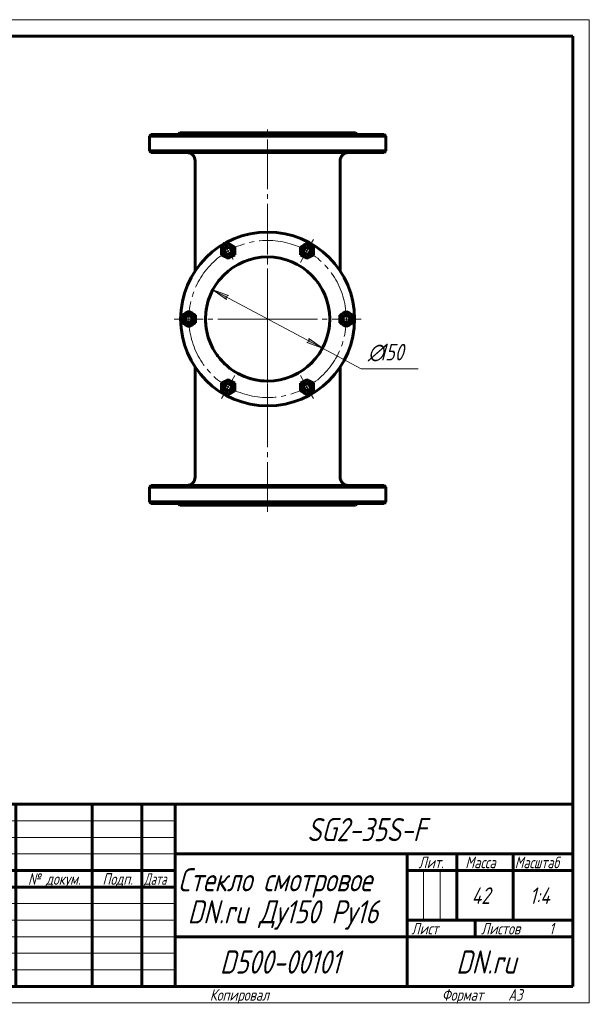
# Model space of a CAD drawing. Header units: millimetres. Extents: x 0 to 420, y -41 to 297.
# Tile 10 of 10: x 248 to 420, y 0 to 297. Entities that reach past the tile are written whole.
import ezdxf

# ---------------------------------------------------------------- set-up
doc = ezdxf.new("R2010")
doc.units = ezdxf.units.MM
for name, pattern in [('K5LT_AXLED', [19.5, 15, -1.5, 1.5, -1.5]), ('K5LT_BASIC', [0]), ('K5LT_THIN', [0])]:
    doc.linetypes.add(name, pattern=pattern)
doc.layers.add('Системный слой', color=7, linetype='Continuous')
doc.layers.add('Системный слой (1)', color=7, linetype='Continuous', true_color=0x6c6c6c)
doc.styles.add('KDIMTEXTSTYLE', font='GOST_AU.SHX', dxfattribs={"width": 0.96, "oblique": 15, "height": 5})
doc.styles.add('KTEXTSTYLE', font='GOST_AU.SHX', dxfattribs={"width": 0.96, "height": 5})
doc.dimstyles.new('KDIMSTYLE (0.25)', dxfattribs={"dimtxt": 5, "dimasz": 1, "dimexe": 2, "dimexo": 0, "dimgap": 1, "dimtad": 1, "dimlfac": 4, "dimtxsty": 'KDIMTEXTSTYLE', "dimsah": 1, "dimcen": 0, "dimdle": 1, "dimadec": 0, "dimazin": 0, "dimtfac": 0.667, "dimtmove": 0, "dimatfit": 3, "dimfxl": 1, "dimtvp": 1, "dimtolj": 1, "dimtzin": 0, "dimarcsym": 0})

# ---------------------------------------------------------------- blocks, each defined once
blk = doc.blocks.new('U52')
at = {"layer": 'Системный слой (1)', "linetype": 'K5LT_BASIC', "lineweight": 60}
for p, q in [((304.19, 206.59), (304.19, 206.59)), ((304.22, 205.49), (304.21, 205.84)), ((304.25, 205.14), (304.22, 205.49)), ((304.28, 204.79), (304.25, 205.14))]:
    blk.add_line(p, q, dxfattribs=at)
blk = doc.blocks.new('U53')
at = {"layer": 'Системный слой (1)', "linetype": 'K5LT_BASIC', "lineweight": 60}
blk.add_line((304.19, 206.6), (304.19, 206.6), dxfattribs=at)
blk.add_line((304.19, 206.6), (304.19, 206.6), dxfattribs=at)
blk.add_line((304.19, 206.6), (304.19, 206.6), dxfattribs=at)
blk.add_line((304.19, 206.6), (304.19, 206.6), dxfattribs=at)
blk.add_line((304.19, 206.6), (304.19, 206.6), dxfattribs=at)
blk.add_line((304.19, 206.6), (304.19, 206.6), dxfattribs=at)
blk.add_line((304.19, 206.6), (304.19, 206.6), dxfattribs=at)
blk.add_line((304.19, 206.6), (304.19, 206.6), dxfattribs=at)
blk.add_line((304.19, 206.6), (304.19, 206.6), dxfattribs=at)
blk.add_line((304.19, 206.6), (304.19, 206.6), dxfattribs=at)
blk.add_line((304.19, 206.6), (304.19, 206.6), dxfattribs=at)
blk.add_line((304.19, 206.6), (304.19, 206.6), dxfattribs=at)
blk.add_line((304.19, 206.6), (304.19, 206.6), dxfattribs=at)
blk.add_line((304.19, 206.6), (304.19, 206.6), dxfattribs=at)
blk.add_line((304.19, 206.6), (304.19, 206.6), dxfattribs=at)
blk.add_line((304.19, 206.6), (304.19, 206.6), dxfattribs=at)
blk.add_line((304.19, 206.6), (304.19, 206.6), dxfattribs=at)
blk.add_line((304.19, 206.6), (304.19, 206.6), dxfattribs=at)
blk.add_line((304.19, 206.6), (304.19, 206.6), dxfattribs=at)
blk.add_line((304.19, 206.6), (304.19, 206.6), dxfattribs=at)
blk.add_line((304.19, 206.6), (304.19, 206.6), dxfattribs=at)
blk = doc.blocks.new('U54')
at = {"layer": 'Системный слой (1)', "linetype": 'K5LT_BASIC', "lineweight": 60}
for p, q in [((336.21, 193.35), (336.14, 193.27)), ((336.29, 193.42), (336.21, 193.35)), ((336.14, 193.27), (336.06, 193.2))]:
    blk.add_line(p, q, dxfattribs=at)
blk = doc.blocks.new('U55')
at = {"layer": 'Системный слой (1)', "linetype": 'K5LT_BASIC', "lineweight": 60}
for p, q in [((301.07, 221.1), (301.07, 254.34)), ((301.07, 158.84), (301.07, 192.08))]:
    blk.add_line(p, q, dxfattribs=at)
blk = doc.blocks.new('U56')
at = {"layer": 'Системный слой (1)', "linetype": 'K5LT_BASIC', "lineweight": 60}
for p, q in [((304.22, 205.49), (304.21, 205.84)), ((304.25, 205.14), (304.22, 205.49)), ((304.28, 204.79), (304.25, 205.14))]:
    blk.add_line(p, q, dxfattribs=at)
blk = doc.blocks.new('U57')
at = {"layer": 'Системный слой (1)', "linetype": 'K5LT_BASIC', "lineweight": 60}
for start, end in [(139.7795, 144.3684), (35.6336, 36.5392), (5.5049, 33.8614), (159.9845, 159.9849), (169.8662, 174.5119)]:
    blk.add_arc((322.94, 206.59), 18.75, start, end, dxfattribs=at)
blk = doc.blocks.new('U58')
at = {"layer": 'Системный слой (1)', "linetype": 'K5LT_BASIC', "lineweight": 60}
blk.add_line((304.19, 206.6), (304.19, 206.6), dxfattribs=at)
blk.add_line((304.19, 206.6), (304.19, 206.6), dxfattribs=at)
blk.add_line((304.19, 206.6), (304.19, 206.6), dxfattribs=at)
blk.add_line((304.19, 206.6), (304.19, 206.6), dxfattribs=at)
blk.add_line((304.19, 206.6), (304.19, 206.6), dxfattribs=at)
blk.add_line((304.19, 206.6), (304.19, 206.6), dxfattribs=at)
blk.add_line((304.19, 206.6), (304.19, 206.6), dxfattribs=at)
blk.add_line((304.19, 206.6), (304.19, 206.6), dxfattribs=at)
blk.add_line((304.19, 206.6), (304.19, 206.6), dxfattribs=at)
blk.add_line((304.19, 206.6), (304.19, 206.6), dxfattribs=at)
blk.add_line((304.19, 206.6), (304.19, 206.6), dxfattribs=at)
blk.add_line((304.19, 206.6), (304.19, 206.6), dxfattribs=at)
blk.add_line((304.19, 206.6), (304.19, 206.6), dxfattribs=at)
blk.add_line((304.19, 206.6), (304.19, 206.6), dxfattribs=at)
blk.add_line((304.19, 206.6), (304.19, 206.6), dxfattribs=at)
blk.add_line((304.19, 206.6), (304.19, 206.6), dxfattribs=at)
blk.add_line((304.19, 206.6), (304.19, 206.6), dxfattribs=at)
blk.add_line((304.19, 206.6), (304.19, 206.6), dxfattribs=at)
blk.add_line((304.19, 206.6), (304.19, 206.6), dxfattribs=at)
blk.add_line((304.19, 206.6), (304.19, 206.6), dxfattribs=at)
blk.add_line((304.19, 206.6), (304.19, 206.6), dxfattribs=at)
blk = doc.blocks.new('U59')
at = {"layer": 'Системный слой (1)', "linetype": 'K5LT_BASIC', "lineweight": 60}
for p, q in [((307.76, 195.59), (307.7, 195.68)), ((307.82, 195.51), (307.76, 195.59)), ((307.88, 195.43), (307.82, 195.51))]:
    blk.add_line(p, q, dxfattribs=at)
blk = doc.blocks.new('U60')
at = {"layer": 'Системный слой (1)', "linetype": 'K5LT_BASIC', "lineweight": 60}
for start, end in [(185.5056, 190.13), (349.8697, 354.4842), (324.3962, 339.98), (215.6059, 216.5392), (220.194, 270.0002), (312.7489, 316.0215), (285.8817, 312.7483)]:
    blk.add_arc((322.94, 206.59), 18.75, start, end, dxfattribs=at)
blk = doc.blocks.new('U61')
at = {"layer": 'Системный слой (1)', "linetype": 'K5LT_BASIC', "lineweight": 60}
for p, q in [((304.19, 206.6), (304.19, 206.6)), ((341.69, 206.6), (341.69, 206.6))]:
    blk.add_line(p, q, dxfattribs=at)
blk = doc.blocks.new('U62')
at = {"layer": 'Системный слой (1)', "linetype": 'K5LT_BASIC', "lineweight": 60}
for p, q in [((304.19, 206.59), (304.19, 206.58)), ((341.69, 206.58), (341.69, 206.59))]:
    blk.add_line(p, q, dxfattribs=at)
blk = doc.blocks.new('U63')
at = {"layer": 'Системный слой (1)', "linetype": 'K5LT_BASIC', "lineweight": 60}
for p, q in [((336.43, 193.57), (336.19, 193.32)), ((335.93, 193.07), (335.67, 192.82)), ((336.19, 193.32), (335.93, 193.07))]:
    blk.add_line(p, q, dxfattribs=at)
blk = doc.blocks.new('U64')
at = {"layer": 'Системный слой (1)', "linetype": 'K5LT_BASIC', "lineweight": 60}
for p, q in [((344.82, 221.1), (344.82, 254.34)), ((344.82, 158.84), (344.82, 192.08))]:
    blk.add_line(p, q, dxfattribs=at)
blk = doc.blocks.new('U65')
at = {"layer": 'Системный слой (1)', "linetype": 'K5LT_BASIC', "lineweight": 60}
blk.add_line((304.19, 206.6), (304.19, 206.6), dxfattribs=at)
blk.add_line((304.19, 206.6), (304.19, 206.6), dxfattribs=at)
blk.add_line((304.19, 206.6), (304.19, 206.6), dxfattribs=at)
blk = doc.blocks.new('U66')
at = {"layer": 'Системный слой (1)', "linetype": 'K5LT_BASIC', "lineweight": 60}
blk.add_line((304.19, 206.6), (304.19, 206.6), dxfattribs=at)
blk.add_line((304.19, 206.6), (304.19, 206.6), dxfattribs=at)
blk.add_line((304.19, 206.6), (304.19, 206.6), dxfattribs=at)
blk = doc.blocks.new('U67')
at = {"layer": 'Системный слой (1)', "linetype": 'K5LT_BASIC', "lineweight": 60}
for p, q in [((338.01, 217.76), (338.07, 217.68)), ((338.07, 217.68), (338.12, 217.6)), ((338.12, 217.6), (338.18, 217.52))]:
    blk.add_line(p, q, dxfattribs=at)
blk = doc.blocks.new('U68')
at = {"layer": 'Системный слой (1)', "linetype": 'K5LT_BASIC', "lineweight": 60}
for p, q in [((307.76, 195.59), (307.7, 195.68)), ((307.82, 195.51), (307.76, 195.59)), ((307.88, 195.43), (307.82, 195.51))]:
    blk.add_line(p, q, dxfattribs=at)
blk = doc.blocks.new('U69')
at = {"layer": 'Системный слой (1)', "linetype": 'K5LT_BASIC', "lineweight": 60}
for p, q in [((338.01, 217.76), (338.07, 217.68)), ((338.07, 217.68), (338.12, 217.6)), ((338.12, 217.6), (338.18, 217.52))]:
    blk.add_line(p, q, dxfattribs=at)
blk = doc.blocks.new('U70')
at = {"layer": 'Системный слой (1)', "linetype": 'K5LT_AXLED', "lineweight": 18}
for q in [(322.94, 234.84), (294.69, 206.59), (351.19, 206.59), (322.94, 178.34)]:
    blk.add_line((322.94, 206.59), q, dxfattribs=at)
blk = doc.blocks.new('D6')
at = {"layer": 'Системный слой (1)'}
for points in [[(311.13, 213.65), (306.41, 215.43), (310.5, 212.49), (310.37, 213.31)], [(339.48, 197.76), (335.38, 200.69), (335.51, 199.88), (334.76, 199.53)]]:
    blk.add_hatch(color=256, dxfattribs=at).paths.add_polyline_path(points)
at = {"layer": 'Системный слой (1)', "linetype": 'K5LT_THIN', "lineweight": 18}
for p, q in [((306.41, 215.43), (311.13, 213.65)), ((310.5, 212.49), (306.41, 215.43)), ((306.41, 215.43), (339.48, 197.76)), ((311.13, 213.65), (310.37, 213.31)), ((310.37, 213.31), (310.5, 212.49)), ((334.76, 199.53), (335.51, 199.88)), ((339.48, 197.76), (334.76, 199.53)), ((335.51, 199.88), (335.38, 200.69)), ((335.38, 200.69), (339.48, 197.76)), ((339.48, 197.76), (351.2, 191.49))]:
    blk.add_line(p, q, dxfattribs=at)
blk.add_wipeout([(353.2, 192.49), (353.2, 199.87), (365.87, 199.87), (365.87, 192.49)]).dxf.layer = 'Системный слой (1)'
blk.add_line((351.2, 191.49), (368.4, 191.49), dxfattribs=at)
at = {"layer": 'Системный слой (1)', "char_height": 5, "attachment_point": 1, "style": 'KTEXTSTYLE'}
for s, insert in [('\\H5.0;\\W1.000;\\Q15;\\Q15;\\W0.960;∅', (353.2, 199.08)), ('\\H5.0;\\W1.000;\\Q15;\\Q15;\\W0.960;150', (356.51, 199.08))]:
    blk.add_mtext(s, dxfattribs=dict(at, insert=insert))
blk = doc.blocks.new('KDIMARROW_01')
at = {"layer": 'Системный слой'}
blk.add_hatch(color=0, dxfattribs=at).paths.add_polyline_path([(0, 0), (-5, 0.66), (-4.5, 0), (-5, -0.66)])
at = {"layer": 'Системный слой', "color": 0, "linetype": 'K5LT_THIN', "lineweight": 18}
for p, q in [((-4.5, 0), (-5, 0.66)), ((-5, 0.66), (0, 0)), ((0, 0), (-5, -0.66)), ((-5, -0.66), (-4.5, 0))]:
    blk.add_line(p, q, dxfattribs=at)
at = {"layer": 'Системный слой (1)', "color": 0, "linetype": 'K5LT_THIN', "lineweight": 18}
blk.add_line((322.94, 206.59), (322.69, 206.59), dxfattribs=at)
blk = doc.blocks.new('U71')
at = {"layer": 'Системный слой (1)', "linetype": 'K5LT_AXLED', "lineweight": 18}
for q in [(322.94, 234.72), (294.82, 206.59), (351.07, 206.59), (322.94, 178.47)]:
    blk.add_line((322.94, 206.59), q, dxfattribs=at)
blk = doc.blocks.new('U72')
at = {"layer": 'Системный слой (1)', "linetype": 'K5LT_AXLED', "lineweight": 18}
for p, q in [((311.07, 227.16), (309.57, 229.76)), ((334.82, 227.16), (336.82, 230.62)), ((312.57, 224.56), (311.07, 227.16)), ((332.82, 223.7), (334.82, 227.16)), ((299.19, 206.59), (295.19, 206.59)), ((303.19, 206.59), (299.19, 206.59)), ((342.69, 206.59), (346.69, 206.59)), ((346.69, 206.59), (350.69, 206.59)), ((313.07, 189.49), (311.07, 186.02)), ((332.82, 189.49), (334.82, 186.02)), ((311.07, 186.02), (309.07, 182.56)), ((334.82, 186.02), (336.82, 182.56))]:
    blk.add_line(p, q, dxfattribs=at)
for start, end in [(60, 120), (120, 180), (0, 60), (180, 240), (300, 0), (240, 300)]:
    blk.add_arc((322.94, 206.59), 23.75, start, end, dxfattribs=at)
blk = doc.blocks.new('U73')
at = {"linetype": 'K5LT_THIN', "lineweight": 18}
for p, q in [((0, 0), (0, 297)), ((0, 297), (420, 297)), ((420, 297), (420, 0)), ((230, 55), (295, 55)), ((230, 50), (295, 50)), ((230, 45), (295, 45)), ((369.96, 25), (369.96, 40)), ((374.98, 25), (374.98, 40)), ((230, 30), (295, 30)), ((230, 25), (295, 25)), ((230, 20), (295, 20)), ((230, 15), (295, 15)), ((230, 10), (295, 10)), ((420, 0), (0, 0))]:
    blk.add_line(p, q, dxfattribs=at)
at = {"linetype": 'K5LT_BASIC', "lineweight": 60}
for p, q in [((8, 172), (8, 292)), ((20, 292), (8, 292)), ((13, 172), (13, 292)), ((20, 5), (20, 292)), ((20, 292), (415, 292)), ((90, 292), (90, 278)), ((415, 292), (415, 5)), ((90, 278), (20, 278)), ((20, 232), (8, 232)), ((20, 172), (8, 172)), ((8, 5), (8, 150)), ((20, 150), (8, 150)), ((13, 5), (13, 150)), ((20, 115), (8, 115)), ((20, 90), (8, 90)), ((20, 65), (8, 65)), ((230, 60), (415, 60)), ((230, 5), (230, 60)), ((237, 35), (237, 60)), ((247, 5), (247, 60)), ((270, 5), (270, 60)), ((285, 5), (285, 60)), ((295, 5), (295, 60)), ((295, 45), (415, 45)), ((365, 5), (365, 45)), ((380, 25), (380, 45)), ((397, 25), (397, 45)), ((230, 40), (295, 40)), ((365, 40), (380, 40)), ((380, 40), (415, 40)), ((230, 35), (295, 35)), ((20, 30), (8, 30)), ((365, 25), (415, 25)), ((385.57, 20), (385.57, 25)), ((295, 20), (365, 20)), ((365, 20), (415, 20)), ((20, 5), (8, 5)), ((415, 5), (20, 5))]:
    blk.add_line(p, q, dxfattribs=at)
at = {"attachment_point": 1, "style": 'KTEXTSTYLE'}
for s, insert, char_height, rotation in [('\\H5.0;\\W1.000;\\Q15;\\Q15;\\W0.960;\\H7.00;SG2-35S-F', (75.17, 281.64), 7, 180), ('\\H5.0;\\W1.000;\\Q15;\\Q15;\\W0.960;\\H3.50;Перв. примен.', (8.82, 250.52), 3.5, 90), ('\\H5.0;\\W1.000;\\Q15;\\Q15;\\W0.960;\\H3.50;Справ. №', (8.82, 193.63), 3.5, 90), ('\\H5.0;\\W1.000;\\Q15;\\Q15;\\W0.960;\\H3.50;Подп. и дата', (8.82, 120.66), 3.5, 90), ('\\H5.0;\\W1.000;\\Q15;\\Q15;\\W0.960;\\H3.50;Инв. № дубл.', (8.82, 91.57), 3.5, 90), ('\\H5.0;\\W1.000;\\Q15;\\Q15;\\W0.960;\\H3.50;Взам. инв. №', (8.82, 65.8), 3.5, 90), ('\\H5.0;\\W1.000;\\Q15;\\Q15;\\W0.960;\\H3.50;Подп. и дата', (8.82, 35.66), 3.5, 90), ('\\H5.0;\\W1.000;\\Q15;\\Q15;\\W0.960;\\H3.50;Инв. № подл.', (8.82, 6.57), 3.5, 90)]:
    blk.add_mtext(s, dxfattribs=dict(at, insert=insert, char_height=char_height, rotation=rotation))
for s, insert, char_height in [('\\H5.0;\\W1.000;\\Q15;\\Q15;\\W0.960;\\H7.00;SG2-35S-F', (334.83, 55.86), 7), ('\\H5.0;\\W1.000;\\Q15;\\Q15;\\W0.960;\\H3.50;Лит.', (368.47, 44.18), 3.5), ('\\H5.0;\\W1.000;\\Q15;\\Q15;\\W0.960;\\H3.50;Масса', (382.58, 44.18), 3.5), ('\\H5.0;\\W1.000;\\Q15;\\Q15;\\W0.926;\\H3.50;Масштаб', (397.52, 44.18), 3.5), ('\\H5.0;\\W1.000;\\Q15;\\Q15;\\W0.786;\\H3.50;Изм.', (230.62, 39.18), 3.5), ('\\H5.0;\\W1.000;\\Q15;\\Q15;\\W0.800;\\H3.50;Лист', (237.61, 39.18), 3.5), ('\\H5.0;\\W1.000;\\Q15;\\Q15;\\W0.960;\\H3.50;№ докум.', (250.63, 39.18), 3.5), ('\\H5.0;\\W1.000;\\Q15;\\Q15;\\W0.960;\\H3.50;Подп.', (273.1, 39.18), 3.5), ('\\H5.0;\\W1.000;\\Q15;\\Q15;\\W0.800;\\H3.50;Дата', (285.61, 39.18), 3.5), ('\\H5.0;\\W1.000;\\Q15;\\Q15;\\W0.960;\\H7.00;Стекло смотровое', (295.94, 40.69), 7), ('\\H5.0;\\W1.000;\\Q15;\\Q15;\\W0.960;\\H3.50;Разраб.', (230.5, 34.18), 3.5), ('\\H5.0;\\W1.000;\\Q15;\\Q15;\\W0.960;42', (384.48, 34.9), 5), ('\\H5.0;\\W1.000;\\Q15;\\Q15;\\W0.960;1:4', (401.98, 34.9), 5), ('\\H5.0;\\W1.000;\\Q15;\\Q15;\\W0.960;\\H7.00;DN.ru Ду150 Ру16', (298.81, 31.02), 7), ('\\H5.0;\\W1.000;\\Q15;\\Q15;\\W0.960;\\H3.50;Пров.', (230.5, 29.18), 3.5), ('\\H5.0;\\W1.000;\\Q15;\\Q15;\\W0.960;\\H3.50;Т.контр.', (230.5, 24.18), 3.5), ('\\H5.0;\\W1.000;\\Q15;\\Q15;\\W0.960;\\H3.50;Лист', (366.32, 24.18), 3.5), ('\\H5.0;\\W1.000;\\Q15;\\Q15;\\W0.960;\\H3.50;Листов', (387.36, 24.18), 3.5), ('\\H5.0;\\W1.000;\\Q15;\\Q15;\\W0.960;\\H3.50;1', (407.91, 24.18), 3.5), ('\\H5.0;\\W1.000;\\Q15;\\Q15;\\W0.960;\\H7.00;D500-00101', (308.54, 15.86), 7), ('\\H5.0;\\W1.000;\\Q15;\\Q15;\\W0.960;\\H7.00;DN.ru', (379.84, 15.86), 7), ('\\H5.0;\\W1.000;\\Q15;\\Q15;\\W0.960;\\H3.50;Н.контр.', (230.5, 14.18), 3.5), ('\\H5.0;\\W1.000;\\Q15;\\Q15;\\W0.960;\\H3.50;Утв.', (230.5, 9.18), 3.5), ('\\H5.0;\\W1.000;\\Q15;\\Q15;\\W0.960;\\H3.50;Копировал', (305.5, 4.18), 3.5), ('\\H5.0;\\W1.000;\\Q15;\\Q15;\\W0.960;\\H3.50;Формат', (375.5, 4.18), 3.5), ('\\H5.0;\\W1.000;\\Q15;\\Q15;\\W0.960;\\H3.50;A3', (395.5, 4.18), 3.5)]:
    blk.add_mtext(s, dxfattribs=dict(at, insert=insert, char_height=char_height))

msp = doc.modelspace()

# ---------------------------------------------------------------- linework, layer by layer
at = {"layer": 'Системный слой (1)', "linetype": 'K5LT_BASIC', "lineweight": 60}
for p, q in [((287.8172, 262.3424), (287.3172, 261.8424)), ((287.3172, 257.3424), (287.3172, 261.8424)), ((287.3172, 261.8424), (322.9422, 261.8424)), ((358.0672, 262.3424), (287.8172, 262.3424)), ((296.4422, 262.8424), (295.9422, 262.3424)), ((349.4422, 262.8424), (296.4422, 262.8424)), ((322.9422, 261.8424), (358.5672, 261.8424)), ((349.4422, 262.8424), (349.9422, 262.3424)), ((358.0672, 262.3424), (358.5672, 261.8424)), ((358.5672, 257.3424), (358.5672, 261.8424)), ((287.8172, 256.8424), (287.3172, 257.3424)), ((322.9422, 257.3424), (287.3172, 257.3424)), ((287.8172, 256.8424), (358.0672, 256.8424)), ((358.5672, 257.3424), (322.9422, 257.3424)), ((358.0672, 256.8424), (358.5672, 257.3424)), ((310.0662, 228.8919), (311.0659, 229.4699)), ((311.0659, 229.4699), (312.0662, 228.8931)), ((333.8162, 228.8919), (334.8159, 229.4699)), ((334.8159, 229.4699), (335.8162, 228.8931)), ((309.0665, 228.314), (310.0662, 228.8919)), ((309.0672, 227.1593), (309.0665, 228.314)), ((309.0679, 226.0046), (309.0672, 227.1593)), ((312.0662, 228.8931), (313.0665, 228.3164)), ((313.0665, 228.3164), (313.0672, 227.1617)), ((313.0672, 227.1617), (313.0679, 226.007)), ((332.8165, 228.314), (333.8162, 228.8919)), ((332.8172, 227.1593), (332.8165, 228.314)), ((332.8179, 226.0046), (332.8172, 227.1593)), ((335.8162, 228.8931), (336.8165, 228.3164)), ((336.8165, 228.3164), (336.8172, 227.1617)), ((336.8172, 227.1617), (336.8179, 226.007)), ((310.0683, 225.4278), (309.0679, 226.0046)), ((311.0686, 224.8511), (310.0683, 225.4278)), ((312.0683, 225.429), (311.0686, 224.8511)), ((313.0679, 226.007), (312.0683, 225.429)), ((333.8183, 225.4278), (332.8179, 226.0046)), ((334.8186, 224.8511), (333.8183, 225.4278)), ((335.8183, 225.429), (334.8186, 224.8511)), ((336.8179, 226.007), (335.8183, 225.429)), ((297.1915, 207.7459), (298.1912, 208.3238)), ((298.1912, 208.3238), (299.1909, 208.9018)), ((299.1909, 208.9018), (300.1912, 208.325)), ((300.1912, 208.325), (301.1915, 207.7483)), ((344.6915, 207.7459), (345.6912, 208.3238)), ((345.6912, 208.3238), (346.6909, 208.9018)), ((346.6909, 208.9018), (347.6912, 208.325)), ((347.6912, 208.325), (348.6915, 207.7483)), ((297.1922, 206.5912), (297.1915, 207.7459)), ((297.1929, 205.4365), (297.1922, 206.5912)), ((298.1933, 204.8597), (297.1929, 205.4365)), ((301.1929, 205.4389), (300.1933, 204.8609)), ((301.1915, 207.7483), (301.1922, 206.5936)), ((301.1922, 206.5936), (301.1929, 205.4389)), ((304.1922, 206.6017), (304.1922, 206.5976)), ((304.1922, 206.5885), (304.1922, 206.5885)), ((304.1922, 206.5885), (304.1922, 206.5885)), ((304.1922, 206.5831), (304.1922, 206.5872)), ((304.1922, 206.5831), (304.1922, 206.5847)), ((341.6922, 206.6017), (341.6922, 206.5976)), ((341.6922, 206.5982), (341.6922, 206.5963)), ((341.6922, 206.5872), (341.6922, 206.5831)), ((341.6922, 206.5831), (341.6922, 206.5872)), ((341.6922, 206.5872), (341.6922, 206.5831)), ((344.6922, 206.5912), (344.6915, 207.7459)), ((344.6929, 205.4365), (344.6922, 206.5912)), ((345.6933, 204.8597), (344.6929, 205.4365)), ((348.6929, 205.4389), (347.6933, 204.8609)), ((348.6915, 207.7483), (348.6922, 206.5936)), ((348.6922, 206.5936), (348.6929, 205.4389)), ((299.1936, 204.283), (298.1933, 204.8597)), ((300.1933, 204.8609), (299.1936, 204.283)), ((346.6936, 204.283), (345.6933, 204.8597)), ((347.6933, 204.8609), (346.6936, 204.283)), ((309.0665, 187.1778), (310.0662, 187.7557)), ((310.0662, 187.7557), (311.0659, 188.3337)), ((311.0659, 188.3337), (312.0662, 187.7569)), ((312.0662, 187.7569), (313.0665, 187.1802)), ((332.8165, 187.1778), (333.8162, 187.7557)), ((333.8162, 187.7557), (334.8159, 188.3337)), ((334.8159, 188.3337), (335.8162, 187.7569)), ((335.8162, 187.7569), (336.8165, 187.1802)), ((309.0672, 186.0231), (309.0665, 187.1778)), ((309.0679, 184.8684), (309.0672, 186.0231)), ((310.0683, 184.2916), (309.0679, 184.8684)), ((313.0679, 184.8708), (312.0683, 184.2928)), ((313.0665, 187.1802), (313.0672, 186.0255)), ((313.0672, 186.0255), (313.0679, 184.8708)), ((332.8172, 186.0231), (332.8165, 187.1778)), ((332.8179, 184.8684), (332.8172, 186.0231)), ((333.8183, 184.2916), (332.8179, 184.8684)), ((336.8179, 184.8708), (335.8183, 184.2928)), ((336.8165, 187.1802), (336.8172, 186.0255)), ((336.8172, 186.0255), (336.8179, 184.8708)), ((311.0686, 183.7149), (310.0683, 184.2916)), ((312.0683, 184.2928), (311.0686, 183.7149)), ((334.8186, 183.7149), (333.8183, 184.2916)), ((335.8183, 184.2928), (334.8186, 183.7149)), ((287.8172, 156.3424), (287.3172, 155.8424)), ((287.3172, 151.3424), (287.3172, 155.8424)), ((287.3172, 155.8424), (322.9422, 155.8424)), ((358.0672, 156.3424), (287.8172, 156.3424)), ((322.9422, 155.8424), (358.5672, 155.8424)), ((358.0672, 156.3424), (358.5672, 155.8424)), ((358.5672, 151.3424), (358.5672, 155.8424)), ((287.8172, 150.8424), (287.3172, 151.3424)), ((322.9422, 151.3424), (287.3172, 151.3424)), ((287.8172, 150.8424), (358.0672, 150.8424)), ((296.4422, 150.3424), (295.9422, 150.8424)), ((296.4422, 150.3424), (349.4422, 150.3424)), ((358.5672, 151.3424), (322.9422, 151.3424)), ((349.4422, 150.3424), (349.9422, 150.8424)), ((358.0672, 150.8424), (358.5672, 151.3424))]:
    msp.add_line(p, q, dxfattribs=at)
for centre, radius in [((322.9422, 206.5924), 26.25), ((311.0672, 227.1605), 1), ((334.8172, 227.1605), 1), ((299.1922, 206.5924), 1), ((346.6922, 206.5924), 1), ((311.0672, 186.0243), 1), ((334.8172, 186.0243), 1)]:
    msp.add_circle(centre, radius, dxfattribs=at)
for centre, radius, start, end in [((298.5672, 254.3424), 2.5, 0, 90), ((347.3172, 254.3424), 2.5, 90, 180), ((311.0672, 227.1605), 2, 60.034111, 120.034111), ((334.8172, 227.1605), 2, 60.034111, 120.034111), ((311.0672, 227.1605), 2, 120.034111, 180.034111), ((311.0672, 227.1605), 2, 180.034111, 240.034111), ((311.0672, 227.1605), 1.25, 90, 270), ((311.0672, 227.1605), 1.25, 270, 90), ((311.0672, 227.1605), 2, 0.034111, 60.034111), ((311.0672, 227.1605), 2, 300.034111, 0.034111), ((334.8172, 227.1605), 2, 120.034111, 180.034111), ((334.8172, 227.1605), 2, 180.034111, 240.034111), ((334.8172, 227.1605), 1.25, 90, 270), ((334.8172, 227.1605), 1.25, 270, 90), ((334.8172, 227.1605), 2, 0.034111, 60.034111), ((334.8172, 227.1605), 2, 300.034111, 0.034111), ((322.9422, 206.5924), 18.75, 0, 270), ((311.0672, 227.1605), 2, 240.034111, 300.034111), ((334.8172, 227.1605), 2, 240.034111, 300.034111), ((299.1922, 206.5924), 2, 120.034111, 180.034111), ((299.1922, 206.5924), 2, 60.034111, 120.034111), ((299.1922, 206.5924), 2, 0.034111, 60.034111), ((346.6922, 206.5924), 2, 120.034111, 180.034111), ((346.6922, 206.5924), 2, 60.034111, 120.034111), ((346.6922, 206.5924), 2, 0.034111, 60.034111), ((299.1922, 206.5924), 2, 180.034111, 240.034111), ((299.1922, 206.5924), 1.25, 90, 270), ((299.1922, 206.5924), 1.25, 270, 90), ((299.1922, 206.5924), 2, 300.034111, 0.034111), ((322.9422, 206.5924), 18.75, 270, 0), ((346.6922, 206.5924), 2, 180.034111, 240.034111), ((346.6922, 206.5924), 1.25, 90, 270), ((346.6922, 206.5924), 1.25, 270, 90), ((346.6922, 206.5924), 2, 300.034111, 0.034111), ((299.1922, 206.5924), 2, 240.034111, 300.034111), ((346.6922, 206.5924), 2, 240.034111, 300.034111), ((311.0672, 186.0243), 2, 120.034111, 180.034111), ((311.0672, 186.0243), 2, 60.034111, 120.034111), ((311.0672, 186.0243), 2, 0.034111, 60.034111), ((334.8172, 186.0243), 2, 120.034111, 180.034111), ((334.8172, 186.0243), 2, 60.034111, 120.034111), ((334.8172, 186.0243), 2, 0.034111, 60.034111), ((311.0672, 186.0243), 2, 180.034111, 240.034111), ((311.0672, 186.0243), 1.25, 90, 270), ((311.0672, 186.0243), 1.25, 270, 90), ((311.0672, 186.0243), 2, 300.034111, 0.034111), ((334.8172, 186.0243), 2, 180.034111, 240.034111), ((334.8172, 186.0243), 1.25, 90, 270), ((334.8172, 186.0243), 1.25, 270, 90), ((334.8172, 186.0243), 2, 300.034111, 0.034111), ((311.0672, 186.0243), 2, 240.034111, 300.034111), ((334.8172, 186.0243), 2, 240.034111, 300.034111), ((298.5672, 158.8424), 2.5, 270, 0), ((347.3172, 158.8424), 2.5, 180, 270)]:
    msp.add_arc(centre, radius, start, end, dxfattribs=at)

# ---------------------------------------------------------------- block references
at = {"layer": 'Системный слой (1)'}
for name in ['U55', 'U64', 'U70', 'U57', 'U67', 'U69', 'U53', 'U58', 'U61', 'U65', 'U66', 'U52', 'U62', 'U56', 'U60', 'U59', 'U68', 'U63', 'U54']:
    msp.add_blockref(name, (0, 0), dxfattribs=at)

# ---------------------------------------------------------------- next in the draw order: dimensions: what is measured, and where the dimension line sits
dim = msp.add_diameter_dim_2p(p1=(256.7939, 241.9393), p2=(389.0905, 171.2455), dimstyle='KDIMSTYLE (0.25)', override={"dimtih": 1, "dimtoh": 1, "dimpost": '\\H5.0;\\W0.960;\\Q15;<>', "dimblk1": 'KDIMARROW_01', "dimblk2": 'KDIMARROW_01', "dimtol": 1, "dimtp": 0, "dimtm": 0, "dimtdec": 5, "dimtmove": 1, "dimatfit": 2, "dimtolj": 1}, dxfattribs=at)
dim.commit()
dim.dimension.update_dxf_attribs({"geometry": 'D6', "text_midpoint": (353.1994, 191.4929), "dimtype": 163})

# ---------------------------------------------------------------- next in the draw order: linework, layer by layer
at = {"layer": 'Системный слой (1)', "linetype": 'K5LT_AXLED', "lineweight": 18}
msp.add_line((322.9422, 148.3424), (322.9422, 264.8424), dxfattribs=at)

# ---------------------------------------------------------------- next in the draw order: block references
msp.add_blockref('U73', (0, 0))
at = {"layer": 'Системный слой (1)'}
for name in ['U71', 'U72']:
    msp.add_blockref(name, (0, 0), dxfattribs=at)

doc.saveas('drawing.dxf')
